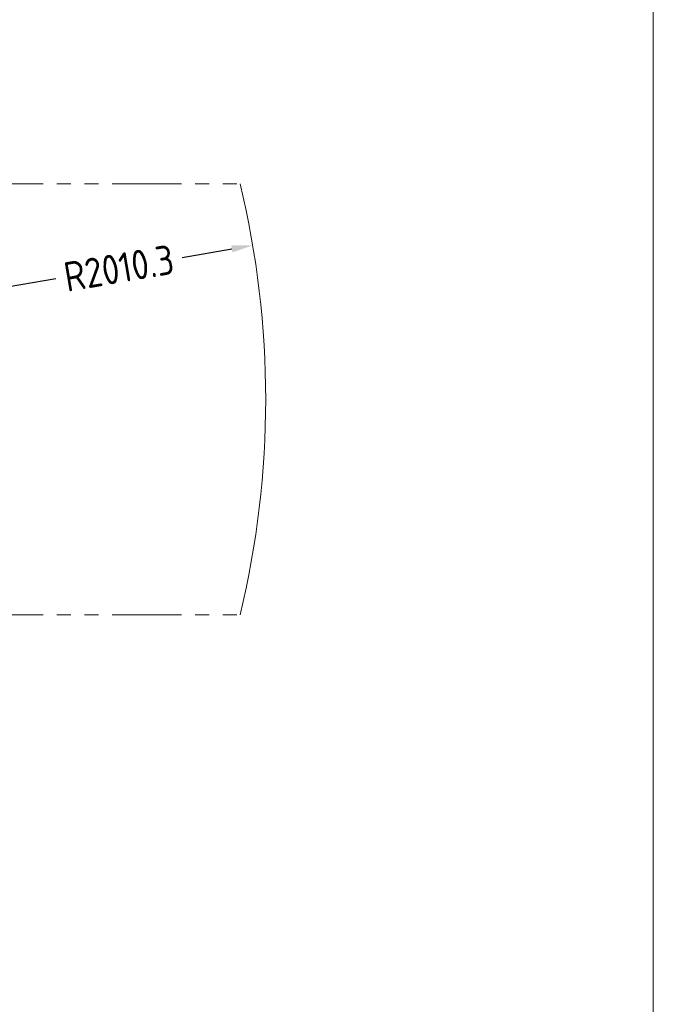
# Model space of a CAD drawing. Header units: millimetres. Extents: x 51337 to 61814, y -21781 to -12277.
# Tile 59 of 256: x 56545 to 57931, y -19628 to -17474. Entities that reach past the tile are written whole.
import ezdxf

# ---------------------------------------------------------------- set-up
doc = ezdxf.new("R2010")
doc.units = ezdxf.units.MM
doc.header["$LTSCALE"] = 0.3175
doc.linetypes.add('PHANTOM2', pattern=[31.75, 15.875, -3.175, 3.175, -3.175, 3.175, -3.175])
for name, color, linetype, lineweight in [('1轮廓实线层', 7, 'Continuous', 18), ('7标注层', 4, 'Continuous', 13), ('sub', 1, 'Continuous', 18), ('双点划', 2, 'PHANTOM2', 15), ('图框层', 7, 'Continuous', 18)]:
    doc.layers.add(name, color=color, linetype=linetype, lineweight=lineweight)
doc.styles.add('标准汉字', font='gbenor.shx', dxfattribs={"bigfont": 'gbcbig.shx'})
doc.dimstyles.new('M1：18.5', dxfattribs={"dimscale": 18.5, "dimtxt": 3.5, "dimasz": 2.5, "dimexe": 2, "dimexo": 0, "dimgap": 1.5, "dimtad": 1, "dimdec": 4, "dimdsep": 46, "dimtxsty": '标准汉字', "dimcen": 5, "dimdle": 5, "dimclrd": 1, "dimclre": 1, "dimclrt": 256, "dimadec": 4, "dimazin": 2, "dimtfac": 1, "dimtdec": 4, "dimtmove": 2, "dimatfit": 3, "dimfxl": 1, "dimfrac": 2, "dimtolj": 1, "dimarcsym": 0})

# ---------------------------------------------------------------- blocks, each defined once
blk = doc.blocks.new('*D35')
at = {"layer": '7标注层', "color": 1, "lineweight": -2, "ltscale": 30, "transparency": 16777216}
for p, q in [((56900.7, -17993.7), (57009.3, -17975.2)), ((56624, -18040.7), (55072.9, -18304.4))]:
    blk.add_line(p, q, dxfattribs=at)
at = {"layer": '7标注层', "color": 1, "lineweight": 18, "transparency": 16777216}
blk.add_solid([(57010.5, -17982.8), (57008, -17967.6), (57054.8, -17967.5)], dxfattribs=at)
at = {"layer": 'Defpoints', "color": 0, "lineweight": 18, "transparency": 16777216}
for p in [(57054.8, -17967.5), (55072.9, -18304.4)]:
    blk.add_point(p, dxfattribs=at)
at = {"layer": '7标注层', "transparency": 16777216, "insert": (56762.3, -18017.2), "char_height": 64.75, "attachment_point": 5, "rotation": 9.6466, "style": '标准汉字'}
blk.add_mtext('\\A1;R2010.3', dxfattribs=at)
blk = doc.blocks.new('ZwmFrameMain_A4^_^无分区图框^_^portrait')
at = {"layer": '1轮廓实线层'}
blk.add_line((180, 287), (180, 0), dxfattribs=at)

msp = doc.modelspace()

# ---------------------------------------------------------------- linework, layer by layer
at = {"layer": 'sub', "color": 4, "ltscale": 30}
msp.add_arc((55072.94446, -18304.35532), 2010.32904, 346.44018497, 13.55981503, dxfattribs=at)
at = {"layer": '双点划', "ltscale": 30}
for p, q in [((53118.65197, -17833.01285), (57027.23695, -17833.01285)), ((53118.65197, -18775.69779), (57027.23695, -18775.69779))]:
    msp.add_line(p, q, dxfattribs=at)

# ---------------------------------------------------------------- block references
at = {"layer": '图框层', "xscale": 32, "yscale": 32, "zscale": 32}
msp.add_blockref('ZwmFrameMain_A4^_^无分区图框^_^portrait', (52170.97696, -21621.45419), dxfattribs=at)

# ---------------------------------------------------------------- dimensions: what is measured, and where the dimension line sits
at = {"layer": '7标注层', "ltscale": 30}
dim = msp.add_radius_dim(center=(55072.94446, -18304.35532), mpoint=(57054.84785, -17967.48475), dimstyle='M1：18.5', override={"dimdec": 1, "dimpost": 'R<>', "dimsah": 1, "dimtzin": 8}, dxfattribs=at)
dim.commit()
dim.dimension.update_dxf_attribs({"geometry": '*D35', "text_midpoint": (56762.33176, -18017.20466), "dimtype": 164})

doc.saveas('drawing.dxf')
